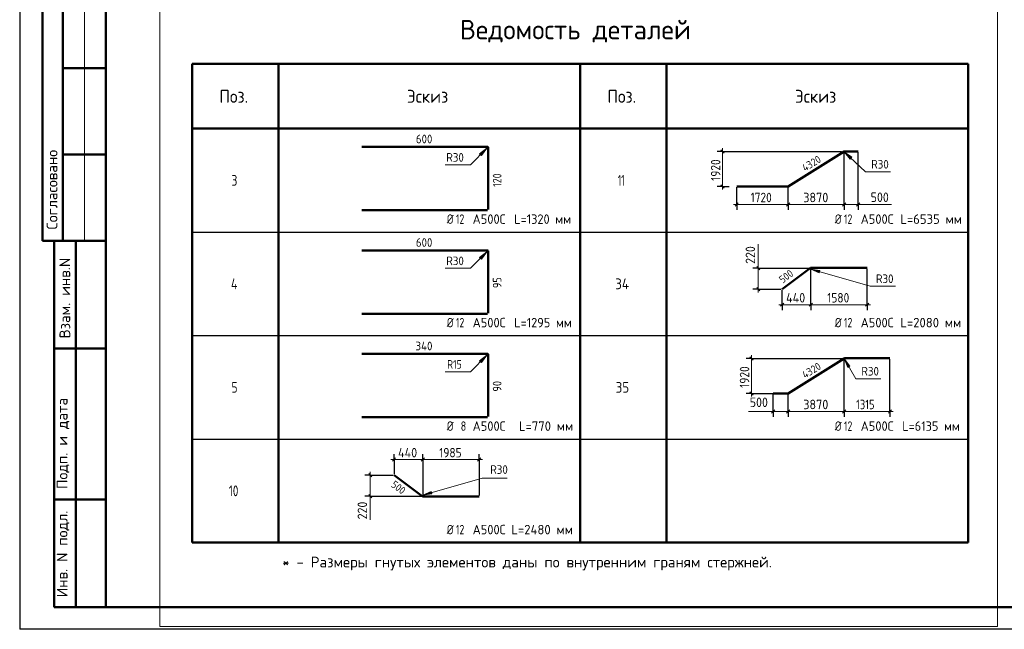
# Model space of a CAD drawing. Header units: millimetres. Extents: x 0 to 21000, y -5 to 14850.
# Tile 1 of 24: x 0 to 11419, y -5 to 7063. Entities that reach past the tile are written whole.
import ezdxf

# ---------------------------------------------------------------- set-up
doc = ezdxf.new("R2010")
doc.units = ezdxf.units.MM
for name, color, linetype, lineweight in [('Standard', 7, 'Continuous', 25), ('ДОП Верх по Х', 7, 'Continuous', 25), ('ЖБ Пилон', 180, 'Continuous', 25), ('Размерная линия_ общее', 7, 'Continuous', 13), ('Фоновоя арматура Х1', 7, 'Continuous', 25)]:
    doc.layers.add(name, color=color, linetype=linetype, lineweight=lineweight)
doc.styles.add('ISOCPEUR', font='txt')

msp = doc.modelspace()

# ---------------------------------------------------------------- hatches: boundary and pattern name
at = {"layer": 'Standard', "linetype": 'Continuous', "lineweight": 13, "transparency": 33554687}
for points in [[(5355, 5487), (5419, 5572), (5334, 5508)], [(9651, 5468), (9564, 5529), (9631, 5446)], [(5355, 4287), (5419, 4372), (5334, 4308)], [(9281, 4157), (9176, 4172), (9272, 4128)], [(5355, 3087), (5419, 3172), (5334, 3108)], [(9629, 3045), (9564, 3129), (9603, 3030)], [(4772, 1594), (4676, 1551), (4781, 1565)]]:
    msp.add_hatch(color=7, dxfattribs=at).paths.add_polyline_path(points)

# ---------------------------------------------------------------- linework, layer by layer
at = {"layer": 'Standard', "color": 7, "linetype": 'Continuous', "lineweight": 25, "transparency": 33554687}
msp.add_line((1000, 14600), (1000, 529), dxfattribs=at)
at = {"layer": 'Standard', "color": 7, "linetype": 'Continuous', "lineweight": 50, "transparency": 33554687}
for p, q in [((263, 7750), (263, 4500)), ((263, 7750), (263, 4500)), ((500, 7750), (500, 4500)), ((2000, 6550), (2000, 5800)), ((2000, 6550), (6500, 6550)), ((11000, 6550), (2000, 6550)), ((2000, 1000), (2000, 6550)), ((3000, 1000), (3000, 6550)), ((6500, 6550), (11000, 6550)), ((6500, 1000), (6500, 6550)), ((7500, 1000), (7500, 6550)), ((11000, 1000), (11000, 6550)), ((1000, 6500), (500, 6500)), ((11000, 5800), (2000, 5800)), ((1000, 5500), (500, 5500)), ((0, 4500), (3, 4500)), ((263, 4500), (1000, 4500)), ((400, 250), (400, 4500)), ((400, 250), (400, 4500)), ((650, 250), (650, 4500)), ((400, 3250), (1000, 3250)), ((400, 1500), (1000, 1500)), ((2000, 1000), (11000, 1000)), ((1000, 250), (400, 250))]:
    msp.add_line(p, q, dxfattribs=at)
at = {"layer": 'Standard', "color": 7, "linetype": 'Continuous', "lineweight": 13, "transparency": 33554687}
for p, q in [((750, 7750), (750, 4500)), ((5419, 5572), (5334, 5508)), ((5334, 5508), (5355, 5487)), ((5344, 5498), (5339, 5492)), ((5355, 5487), (5419, 5572)), ((5419, 5572), (5419, 5572)), ((5419, 5572), (5419, 5572)), ((5419, 5572), (5419, 5572)), ((9564, 5529), (9564, 5529)), ((9564, 5529), (9564, 5529)), ((9564, 5529), (9564, 5529)), ((9564, 5529), (9631, 5446)), ((9651, 5468), (9564, 5529)), ((9631, 5446), (9651, 5468)), ((9641, 5457), (9646, 5452)), ((9724, 4922), (10109, 4922)), ((8566, 4183), (8566, 4460)), ((5419, 4372), (5334, 4308)), ((5355, 4287), (5419, 4372)), ((5419, 4372), (5419, 4372)), ((5419, 4372), (5419, 4372)), ((5419, 4372), (5419, 4372)), ((5334, 4308), (5355, 4287)), ((5344, 4298), (5339, 4292)), ((9176, 4172), (9176, 4172)), ((9176, 4172), (9176, 4172)), ((9176, 4172), (9176, 4172)), ((9176, 4172), (9272, 4128)), ((9281, 4157), (9176, 4172)), ((9272, 4128), (9281, 4157)), ((9276, 4143), (9284, 4140)), ((5419, 3172), (5334, 3108)), ((5334, 3108), (5355, 3087)), ((5344, 3098), (5339, 3092)), ((5355, 3087), (5419, 3172)), ((5419, 3172), (5419, 3172)), ((5419, 3172), (5419, 3172)), ((5419, 3172), (5419, 3172)), ((9564, 3129), (9564, 3129)), ((9564, 3129), (9564, 3129)), ((9564, 3129), (9564, 3129)), ((9564, 3129), (9603, 3030)), ((9629, 3045), (9564, 3129)), ((9603, 3030), (9629, 3045)), ((9616, 3037), (9620, 3031)), ((8737, 2522), (8453, 2522)), ((9724, 2522), (10109, 2522)), ((4066, 1539), (4066, 1263)), ((4772, 1594), (4676, 1551)), ((4676, 1551), (4781, 1565)), ((4676, 1551), (4676, 1551)), ((4676, 1551), (4676, 1551)), ((4676, 1551), (4676, 1551)), ((4781, 1565), (4772, 1594)), ((4776, 1580), (4784, 1582))]:
    msp.add_line(p, q, dxfattribs=at)
at = {"layer": 'Standard', "color": 7, "linetype": 'Continuous', "lineweight": 35, "transparency": 33554687}
for p, q in [((11000, 5350), (11000, 3400)), ((11000, 4150), (11000, 1000))]:
    msp.add_line(p, q, dxfattribs=at)
at = {"layer": 'Standard', "color": 7, "linetype": 'Continuous', "lineweight": -3, "transparency": 33554687}
for p, q in [((2000, 4600), (11000, 4600)), ((2000, 3400), (11000, 3400)), ((2000, 2200), (11000, 2200))]:
    msp.add_line(p, q, dxfattribs=at)
at = {"layer": 'Standard', "color": 7, "linetype": 'Continuous', "lineweight": 25, "transparency": 33554687}
msp.add_lwpolyline([(0, 0), (21000, 0), (21000, 14850), (0, 14850), (0, 0)], close=True, dxfattribs=at)
at = {"layer": 'Standard', "color": 7, "linetype": 'Continuous', "lineweight": 50, "transparency": 33554687}
msp.add_lwpolyline([(1000, 14600), (20750, 14600), (20750, 250), (1000, 250), (1000, 14600)], close=True, dxfattribs=at)
at = {"layer": 'Standard', "color": 7, "linetype": 'Continuous', "lineweight": 13, "transparency": 33554687}
for points in [[(21000, 14400), (0, 14400), (0, -5)], [(11339, 7982), (1626, 7982), (1626, 28), (11339, 28), (11339, 7982)], [(4936, 5381), (5227, 5381), (5419, 5572)], [(10100, 5301), (9809, 5301), (9564, 5529)], [(4936, 4181), (5227, 4181), (5419, 4372)], [(10155, 3973), (9863, 3973), (9176, 4172)], [(4936, 2981), (5227, 2981), (5419, 3172)], [(9986, 2901), (9695, 2901), (9564, 3129)], [(5655, 1749), (5363, 1749), (4676, 1551)]]:
    msp.add_lwpolyline(points, dxfattribs=at)
at = {"layer": 'ДОП Верх по Х', "color": 7, "linetype": 'Continuous', "lineweight": 50, "transparency": 33554687}
for p, q in [((8911, 5130), (9560, 5536)), ((9564, 5537), (9724, 5537)), ((8842, 3939), (9167, 4183)), ((9176, 4186), (9829, 4186)), ((8911, 2730), (9560, 3136)), ((9564, 3137), (10093, 3137)), ((4342, 1783), (4667, 1539)), ((4676, 1536), (5329, 1536))]:
    msp.add_line(p, q, dxfattribs=at)
for centre, radius, start, end in [((9564, 5529), 8.17, 90, 122.0054), ((9176, 4172), 14.3, 90, 126.8699), ((9564, 3129), 8.17, 90, 122.0054), ((4676, 1551), 14.3, 233.1301, 270)]:
    msp.add_arc(centre, radius, start, end, dxfattribs=at)
at = {"layer": 'ЖБ Пилон', "color": 7, "linetype": 'Continuous', "lineweight": 50, "transparency": 33554687}
for p, q in [((3966, 5588), (5426, 5588)), ((5434, 5579), (5434, 4862)), ((5426, 4854), (3966, 4854)), ((3966, 4388), (5426, 4388)), ((5434, 4379), (5434, 3662)), ((5426, 3654), (3966, 3654)), ((3966, 3188), (5426, 3188)), ((5434, 3179), (5434, 2462)), ((5426, 2454), (3966, 2454))]:
    msp.add_line(p, q, dxfattribs=at)
for centre in [(5426, 5579), (5426, 4379), (5426, 3179)]:
    msp.add_arc(centre, 8.43, 0, 90, dxfattribs=at)
at = {"layer": 'Размерная линия_ общее', "color": 253, "linetype": 'Continuous', "lineweight": -3, "true_color": 0xa0a0a0, "transparency": 33554687}
for p, q in [((8151, 5536), (8089, 5536)), ((8151, 5536), (8214, 5536)), ((8151, 5130), (8089, 5130)), ((8151, 5130), (8214, 5130)), ((8151, 5130), (8229, 5130)), ((8316, 4922), (8316, 5120)), ((8316, 4922), (8316, 4984)), ((8316, 4922), (8316, 4859)), ((8911, 4922), (8911, 4984)), ((8911, 4922), (8911, 4859)), ((9560, 4922), (9560, 4984)), ((9560, 4922), (9560, 4859)), ((9724, 4922), (9724, 4984)), ((9724, 4922), (9724, 4859)), ((8566, 4183), (8504, 4183)), ((8566, 4183), (8629, 4183)), ((8566, 4183), (9157, 4183)), ((9829, 3759), (9829, 4176)), ((8566, 3939), (8504, 3939)), ((8566, 3939), (8629, 3939)), ((8566, 3939), (8832, 3939)), ((8842, 3759), (8842, 3929)), ((8842, 3759), (8842, 3822)), ((9176, 3759), (9176, 3822)), ((9829, 3759), (9829, 3822)), ((8842, 3759), (8842, 3697)), ((9176, 3759), (9176, 3697)), ((9829, 3759), (9829, 3697)), ((8486, 3136), (8424, 3136)), ((8486, 3136), (8549, 3136)), ((10093, 2522), (10093, 3127)), ((8486, 2730), (8424, 2730)), ((8486, 2730), (8549, 2730)), ((8486, 2730), (8737, 2730)), ((8737, 2522), (8737, 2584)), ((8737, 2522), (8737, 2459)), ((8911, 2522), (8911, 2584)), ((8911, 2522), (8911, 2459)), ((9560, 2522), (9560, 2584)), ((9560, 2522), (9560, 2459)), ((10093, 2522), (10093, 2584)), ((10093, 2522), (10093, 2459)), ((4342, 1963), (4342, 2025)), ((4342, 1963), (4342, 1900)), ((4342, 1963), (4342, 1793)), ((4676, 1963), (4676, 2025)), ((4676, 1963), (4676, 1900)), ((4676, 1963), (4676, 1546)), ((5329, 1963), (5329, 2025)), ((5329, 1963), (5329, 1900)), ((5329, 1963), (5329, 1546)), ((4066, 1783), (4004, 1783)), ((4066, 1783), (4129, 1783)), ((4066, 1783), (4332, 1783)), ((4066, 1539), (4004, 1539)), ((4066, 1539), (4129, 1539))]:
    msp.add_line(p, q, dxfattribs=at)
at = {"layer": 'Размерная линия_ общее', "color": 7, "linetype": 'Continuous', "lineweight": 25, "transparency": 33554687}
for p, q in [((8170, 5517), (8133, 5554)), ((8170, 5111), (8133, 5149)), ((8297, 4903), (8334, 4941)), ((8892, 4903), (8930, 4941)), ((9541, 4903), (9579, 4941)), ((9706, 4903), (9743, 4941)), ((8585, 4164), (8548, 4202)), ((8585, 3920), (8548, 3958)), ((8823, 3741), (8860, 3778)), ((9157, 3741), (9194, 3778)), ((9810, 3741), (9848, 3778)), ((8505, 3117), (8468, 3154)), ((8505, 2711), (8468, 2749)), ((8718, 2503), (8756, 2541)), ((8892, 2503), (8930, 2541)), ((9541, 2503), (9579, 2541)), ((10074, 2503), (10112, 2541)), ((4323, 1944), (4360, 1982)), ((4657, 1944), (4694, 1982)), ((5310, 1944), (5348, 1982)), ((4048, 1802), (4085, 1764)), ((4048, 1558), (4085, 1520))]:
    msp.add_line(p, q, dxfattribs=at)
at = {"layer": 'Размерная линия_ общее', "color": 7, "linetype": 'Continuous', "lineweight": 13, "transparency": 33554687}
for p, q in [((8151, 5536), (8151, 5573)), ((8151, 5130), (8151, 5093)), ((8316, 4922), (8278, 4922)), ((8316, 4922), (8911, 4922)), ((8911, 4922), (9560, 4922)), ((9560, 4922), (9724, 4922)), ((9724, 4922), (9762, 4922)), ((8566, 4183), (8566, 4221)), ((8566, 3939), (8566, 4183)), ((8566, 3939), (8566, 3902)), ((8842, 3759), (8804, 3759)), ((8842, 3759), (9176, 3759)), ((9176, 3759), (9829, 3759)), ((9829, 3759), (9866, 3759)), ((8486, 3136), (8486, 3173)), ((8486, 2730), (8486, 2693)), ((8737, 2522), (8700, 2522)), ((8737, 2522), (8911, 2522)), ((8911, 2522), (9560, 2522)), ((9560, 2522), (10093, 2522)), ((10093, 2522), (10130, 2522)), ((4342, 1963), (4304, 1963)), ((4342, 1963), (4676, 1963)), ((4676, 1963), (5329, 1963)), ((5329, 1963), (5366, 1963)), ((4066, 1783), (4066, 1821)), ((4066, 1783), (4066, 1539)), ((4066, 1539), (4066, 1502))]:
    msp.add_line(p, q, dxfattribs=at)
at = {"layer": 'Размерная линия_ общее', "color": 253, "linetype": 'Continuous', "lineweight": -3, "true_color": 0xa0a0a0, "transparency": 33554687}
for points in [[(8151, 5536), (8550, 5536), (8550, 5536), (9530, 5536)], [(9560, 4922), (9560, 4933), (9560, 4933), (9560, 5526)], [(9724, 4922), (9724, 4933), (9724, 4933), (9724, 5527)], [(8911, 4922), (8911, 4930), (8911, 4930), (8911, 4931), (8911, 4931), (8911, 5120)], [(9176, 3759), (9176, 3768), (9176, 3768), (9176, 4176)], [(8486, 3136), (8674, 3136), (8674, 3136), (9540, 3136)], [(9560, 2522), (9560, 2533), (9560, 2533), (9560, 3126)], [(8737, 2522), (8737, 2544), (8737, 2544), (8737, 2550), (8737, 2550), (8737, 2720)], [(8911, 2522), (8911, 2537), (8911, 2537), (8911, 2546), (8911, 2546), (8911, 2720)], [(4066, 1539), (4355, 1539), (4355, 1539), (4657, 1539)]]:
    msp.add_lwpolyline(points, dxfattribs=at)
at = {"layer": 'Размерная линия_ общее', "color": 7, "linetype": 'Continuous', "lineweight": 13, "transparency": 33554687}
for points in [[(8151, 5130), (8151, 5158), (8151, 5158), (8151, 5536)], [(8486, 2730), (8486, 2776), (8486, 2776), (8486, 3136)]]:
    msp.add_lwpolyline(points, dxfattribs=at)
at = {"layer": 'Фоновоя арматура Х1', "color": 7, "linetype": 'Continuous', "lineweight": 50, "transparency": 33554687}
for p, q in [((8911, 5130), (8316, 5130)), ((8911, 2730), (8737, 2730))]:
    msp.add_line(p, q, dxfattribs=at)

# ---------------------------------------------------------------- texts
at = {"layer": 'Standard', "color": 7, "linetype": 'Continuous', "lineweight": 50, "transparency": 33554687, "insert": (5105, 6800), "char_height": 225, "width": 2899.15, "attachment_point": 7, "style": 'ISOCPEUR'}
msp.add_mtext('\\W0.98;Ведомость деталей', dxfattribs=at)
at = {"layer": 'Standard', "color": 7, "linetype": 'Continuous', "lineweight": 25, "transparency": 33554687, "attachment_point": 7, "style": 'ISOCPEUR'}
for s, insert, char_height, width in [('\\W0.92;Поз.', (2316, 6100), 150, 436.49), ('\\W0.94;Эскиз', (4491, 6100), 150, 588.06), ('\\W0.92;Поз.', (6816, 6100), 150, 436.49), ('\\W0.94;Эскиз', (8991, 6100), 150, 588.06), ('\\W0.78;3', (2456, 5138), 125, 136), ('\\W0.62;11', (6937, 5138), 125, 164.06), ('\\W0.83;Ø', (4953, 4696), 110, 155.83), ('\\W0.75;12', (5059, 4696), 110, 173.17), ('\\W0.95;А500С', (5253, 4696), 110, 458.88), ('\\W0.94;L=1320 мм', (5735, 4696), 110, 733.27), ('\\W0.83;Ø', (9453, 4696), 110, 155.84), ('\\W0.75;12', (9559, 4696), 110, 173.17), ('\\W0.95;А500С', (9753, 4696), 110, 458.88), ('\\W0.97;L=6535 мм', (10213, 4696), 110, 756.87), ('\\W0.80;4', (2450, 3938), 125, 149.94), ('\\W0.88;34', (6906, 3938), 125, 242.5), ('\\W0.83;Ø', (4953, 3496), 110, 155.83), ('\\W0.75;12', (5059, 3496), 110, 173.17), ('\\W0.95;А500С', (5253, 3496), 110, 458.88), ('\\W0.94;L=1295 мм', (5735, 3496), 110, 733.27), ('\\W0.83;Ø', (9453, 3496), 110, 155.84), ('\\W0.75;12', (9559, 3496), 110, 173.17), ('\\W0.95;А500С', (9753, 3496), 110, 458.88), ('\\W0.97;L=2080 мм', (10213, 3496), 110, 756.87), ('\\W0.78;5', (2456, 2738), 125, 136), ('\\W0.87;35', (6912, 2738), 125, 229.5), ('\\W0.83;Ø', (4953, 2296), 110, 155.83), ('\\W0.78;8', (5114, 2296), 110, 119.68), ('\\W0.95;А500С', (5253, 2296), 110, 458.88), ('\\W0.97;L=770 мм', (5790, 2296), 110, 679.73), ('\\W0.83;Ø', (9453, 2296), 110, 155.84), ('\\W0.75;12', (9559, 2296), 110, 173.17), ('\\W0.95;А500С', (9753, 2296), 110, 458.88), ('\\W0.94;L=6135 мм', (10235, 2296), 110, 733.27), ('\\W0.75;10', (2425, 1538), 125, 196.78), ('\\W0.83;Ø', (4953, 1096), 110, 155.83), ('\\W0.75;12', (5059, 1096), 110, 173.17), ('\\W0.95;А500С', (5253, 1096), 110, 458.88), ('\\W0.97;L=2480 мм', (5702, 1096), 110, 767.91), ('\\W1.00;* - Размеры гнутых элементов даны по внутренним граням стержней. ', (3045, 678), 125, 5827.97)]:
    msp.add_mtext(s, dxfattribs=dict(at, insert=insert, char_height=char_height, width=width))
at = {"layer": 'Standard', "color": 7, "linetype": 'Continuous', "lineweight": 50, "transparency": 33554687, "char_height": 125, "attachment_point": 7, "rotation": 90, "style": 'ISOCPEUR'}
for s, insert, width in [('\\A1;{\\fISOCPEUR|i0|b0;\\H125.000000;\\W1.000000;\\C7;Согласовано}\\P', (438, 4631), 1035.94), ('\\A1;{\\fISOCPEUR|i0|b0;\\H125.000000;\\W1.000000;\\C7;Взам. инв.N}\\P', (586, 3368), 954.55), ('\\A1;{\\fISOCPEUR|i0|b0;\\H125.000000;\\W1.000000;\\C7;Подп. и дата}\\P', (575, 1621), 1098.53), ('\\A1;{\\fISOCPEUR|i0|b0;\\H125.000000;\\W1.000000;\\C7;Инв. N подл.}\\P', (575, 367), 1010.9)]:
    msp.add_mtext(s, dxfattribs=dict(at, insert=insert, width=width))
at = {"layer": 'Standard', "color": 7, "linetype": 'Continuous', "lineweight": 18, "transparency": 33554687, "char_height": 100, "attachment_point": 7, "style": 'ISOCPEUR'}
for s, insert, width in [('\\W0.92;R30', (4947, 5417), 265.65), ('\\W0.92;R30', (9875, 5337), 265.65), ('\\W0.92;R30', (4947, 4217), 265.65), ('\\W0.92;R30', (9930, 4010), 265.65), ('\\W0.83;R15', (4957, 3017), 241.55), ('\\W0.92;R30', (9761, 2937), 265.65), ('\\W0.92;R30', (5457, 1797), 265.65)]:
    msp.add_mtext(s, dxfattribs=dict(at, insert=insert, width=width))
at = {"layer": 'ДОП Верх по Х', "color": 7, "linetype": 'Continuous', "lineweight": 18, "transparency": 33554687, "char_height": 87.5, "attachment_point": 7, "style": 'ISOCPEUR'}
for s, insert, width, rotation in [('\\W0.93;4320', (9108, 5299), 294.47, 32.0054), ('\\W0.91;500', (8848, 4002), 223.51, 36.8699), ('\\W0.93;4320', (9108, 2899), 294.47, 32.0054), ('\\W0.91;500', (4299, 1655), 223.51, 323.1301)]:
    msp.add_mtext(s, dxfattribs=dict(at, insert=insert, width=width, rotation=rotation))
at = {"layer": 'ЖБ Пилон', "color": 7, "linetype": 'Continuous', "lineweight": 18, "transparency": 33554687, "char_height": 100, "attachment_point": 7, "style": 'ISOCPEUR'}
for s, insert, width in [('\\W0.91;600', (4595, 5630), 255.45), ('\\W0.91;600', (4595, 4430), 255.45), ('\\W0.92;340', (4590, 3230), 265.65)]:
    msp.add_mtext(s, dxfattribs=dict(at, insert=insert, width=width))
at = {"layer": 'ЖБ Пилон', "color": 7, "linetype": 'Continuous', "lineweight": 18, "transparency": 33554687, "char_height": 100, "attachment_point": 7, "rotation": 90, "style": 'ISOCPEUR'}
for s, insert, width in [('\\W0.83;120', (5587, 5126), 231.17), ('\\W0.87;95', (5587, 3951), 183.6), ('\\W0.87;90', (5587, 2751), 183.6)]:
    msp.add_mtext(s, dxfattribs=dict(at, insert=insert, width=width))
at = {"layer": 'Размерная линия_ общее', "color": 7, "linetype": 'Continuous', "lineweight": 25, "transparency": 33554687, "char_height": 110, "attachment_point": 7, "rotation": 90, "style": 'ISOCPEUR'}
for s, insert, width in [('\\W0.87;1920', (8126, 5195), 333.45), ('\\W0.91;220', (8529, 4232), 280.99), ('\\W0.87;1920', (8461, 2795), 333.45), ('\\W0.91;220', (4029, 1270), 280.99)]:
    msp.add_mtext(s, dxfattribs=dict(at, insert=insert, width=width))
at = {"layer": 'Размерная линия_ общее', "color": 7, "linetype": 'Continuous', "lineweight": 25, "transparency": 33554687, "char_height": 110, "attachment_point": 7, "style": 'ISOCPEUR'}
for s, insert, width in [('\\W0.87;1720', (8476, 4947), 333.45), ('\\W0.93;3870', (9087, 4947), 359.05), ('\\W0.91;500', (9869, 4950), 281), ('\\W0.92;440', (8888, 3784), 303.43), ('\\W0.87;1580', (9365, 3784), 333.45), ('\\W0.91;500', (8467, 2572), 280.99), ('\\W0.93;3870', (9087, 2547), 359.05), ('\\W0.80;1315', (9700, 2547), 307.86), ('\\W0.92;440', (4388, 1988), 303.43), ('\\W0.87;1985', (4865, 1988), 333.45)]:
    msp.add_mtext(s, dxfattribs=dict(at, insert=insert, width=width))

doc.saveas('drawing.dxf')
